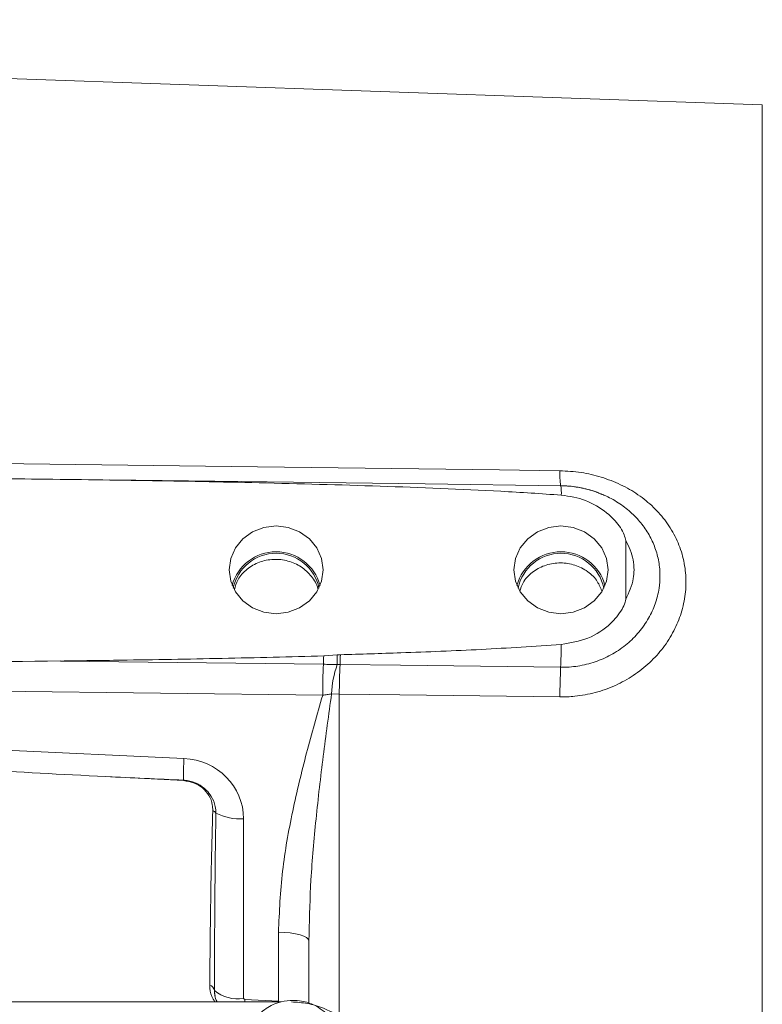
# Model space of a CAD drawing. Header units: inches. Extents: x 0.3 to 33.9, y 0.2 to 21.6.
# Tile 6 of 17: x 9.3 to 12.3, y 10.1 to 14. Entities that reach past the tile are written whole.
import ezdxf

# ---------------------------------------------------------------- set-up
doc = ezdxf.new("R2010")
doc.units = ezdxf.units.IN
doc.header["$MEASUREMENT"] = 0
doc.layers.add('SLD-0', color=7, linetype='Continuous', lineweight=15)
doc.styles.add('SLDTEXTSTYLE0', font='TXT', dxfattribs={"width": 0.75})
doc.dimstyles.new('SLDDIMSTYLE1', dxfattribs={"dimtxt": 0.25, "dimasz": 0.13, "dimexe": 0, "dimexo": 0.0625, "dimgap": 0.0625, "dimtad": 0, "dimtih": 1, "dimtoh": 1, "dimrnd": 1e-09, "dimzin": 12, "dimdsep": 46, "dimtxsty": 'SLDTEXTSTYLE0', "dimsah": 1, "dimcen": 0.09, "dimadec": 0, "dimazin": 3, "dimtfac": 1, "dimtofl": 0, "dimtmove": 0, "dimatfit": 3, "dimfxl": 1, "dimfrac": 2, "dimtolj": 1, "dimtzin": 12, "dimarcsym": 0})

# ---------------------------------------------------------------- blocks, each defined once
blk = doc.blocks.new('_D_8')
at = {"layer": 'SLD-0'}
for p, q in [((13.2862, 12.897), (13.2862, 15.0353)), ((10.5231, 14.9471), (10.4723, 14.9471)), ((10.4723, 14.9471), (10.4723, 14.5502)), ((11.4813, 14.9471), (11.5321, 14.9471)), ((11.5321, 14.9471), (11.5321, 14.5502)), ((8.7182, 14.9103), (10.3835, 14.9103)), ((13.2862, 14.9103), (11.6209, 14.9103)), ((10.4723, 14.5502), (10.5231, 14.5502)), ((11.5321, 14.5502), (11.4813, 14.5502))]:
    blk.add_line(p, q, dxfattribs=at)
for points in [[(8.7182, 14.9103), (8.8482, 14.8903), (8.8482, 14.9303)], [(13.2862, 14.9103), (13.1562, 14.9303), (13.1562, 14.8903)]]:
    blk.add_solid(points, dxfattribs=at)
at = {"layer": 'SLD-0', "char_height": 0.25, "attachment_point": 1, "style": 'SLDTEXTSTYLE0'}
for s, insert in [('4.57', (10.5774, 15.3202, -0.8581)), ('116.0', (10.5866, 14.8725, -0.8581))]:
    blk.add_mtext(s, dxfattribs=dict(at, insert=insert))
blk = doc.blocks.new('_D_9')
at = {"layer": 'SLD-0'}
for p, q in [((16.4518, 11.8892), (16.4518, 16.2164)), ((12.1059, 16.1282), (12.0551, 16.1282)), ((12.0551, 16.1282), (12.0551, 15.7313)), ((13.0641, 16.1282), (13.1149, 16.1282)), ((13.1149, 16.1282), (13.1149, 15.7313)), ((8.7182, 16.0914), (11.9663, 16.0914)), ((16.4518, 16.0914), (13.2036, 16.0914)), ((12.0551, 15.7313), (12.1059, 15.7313)), ((13.1149, 15.7313), (13.0641, 15.7313))]:
    blk.add_line(p, q, dxfattribs=at)
for points in [[(8.7182, 16.0914), (8.8482, 16.0714), (8.8482, 16.1114)], [(16.4518, 16.0914), (16.3218, 16.1114), (16.3218, 16.0714)]]:
    blk.add_solid(points, dxfattribs=at)
at = {"layer": 'SLD-0', "char_height": 0.25, "attachment_point": 1, "style": 'SLDTEXTSTYLE0'}
for s, insert in [('7.73', (12.1602, 16.5013, -0.8581)), ('196.4', (12.1694, 16.0536, -0.8581))]:
    blk.add_mtext(s, dxfattribs=dict(at, insert=insert))

msp = doc.modelspace()

# ---------------------------------------------------------------- linework, layer by layer
at = {"color": 7, "linetype": 'Continuous', "lineweight": 15}
for p, q in [((12.2668, 13.684), (8.7182, 13.8079)), ((11.725, 11.9556), (11.725, 11.7221)), ((10.527, 11.4972), (10.5802, 11.501)), ((10.5802, 11.501), (10.5932, 11.5019)), ((9.4825, 11.4771), (10.5257, 11.4641)), ((8.7182, 11.3635), (10.523, 11.3409)), ((10.5582, 11.3466), (10.5888, 11.3455)), ((9.9726, 11.0904), (8.7182, 11.1484)), ((9.6626, 11.0184), (9.9712, 11.0022)), ((10.209, 10.1382), (10.209, 10.8512)), ((10.3476, 10.4007), (10.3476, 10.1272)), ((10.4682, 10.3662), (10.4691, 10.3934)), ((10.4682, 10.1195), (10.4682, 10.3662)), ((10.3571, 10.124), (7.0358, 10.124)), ((10.0955, 10.1552), (10.0964, 10.149)), ((10.2138, 10.1334), (10.209, 10.1382)), ((10.3476, 10.1272), (10.2138, 10.1334))]:
    msp.add_line(p, q, dxfattribs=at)
at = {"color": 8, "linetype": 'Continuous', "lineweight": 15}
for p, q in [((12.2668, 13.684), (12.2668, 10.7279)), ((10.5888, 10.062), (10.5888, 11.3455)), ((12.2668, 10.7279), (12.2668, 7.7719)), ((10.2138, 10.1334), (10.2135, 10.124)), ((10.3476, 10.1272), (10.3474, 10.124))]:
    msp.add_line(p, q, dxfattribs=at)
at = {"color": 7, "linetype": 'Continuous', "lineweight": 15, "flags": 128}
for points in [[(11.464, 12.2321), (11.2242, 12.2352), (10.2648, 12.2476), (8.7182, 12.2674)], [(11.4671, 12.1729), (10.93, 12.1797), (9.6775, 12.1955)], [(10.3382, 11.6646), (10.3865, 11.6705), (10.4316, 11.6879), (10.4702, 11.7156), (10.4999, 11.7517), (10.5186, 11.7938), (10.5249, 11.8389), (10.5186, 11.884), (10.4999, 11.926), (10.4702, 11.9621), (10.4316, 11.9898), (10.3865, 12.0073), (10.3382, 12.0132), (10.2899, 12.0073), (10.2449, 11.9898), (10.2062, 11.9621), (10.1765, 11.926), (10.1579, 11.884), (10.1515, 11.8389), (10.1579, 11.7938), (10.1765, 11.7517), (10.2062, 11.7156), (10.2449, 11.6879), (10.2899, 11.6705), (10.3382, 11.6646)], [(11.4682, 11.6646), (11.5165, 11.6705), (11.5616, 11.6879), (11.6002, 11.7156), (11.6299, 11.7517), (11.6486, 11.7938), (11.6549, 11.8389), (11.6486, 11.884), (11.6299, 11.926), (11.6002, 11.9621), (11.5616, 11.9898), (11.5165, 12.0073), (11.4682, 12.0132), (11.4199, 12.0073), (11.3749, 11.9898), (11.3362, 11.9621), (11.3065, 11.926), (11.2879, 11.884), (11.2815, 11.8389), (11.2879, 11.7938), (11.3065, 11.7517), (11.3362, 11.7156), (11.3749, 11.6879), (11.4199, 11.6705), (11.4682, 11.6646)], [(10.5917, 11.4631), (10.8316, 11.4601), (11.4669, 11.4521)], [(10.5888, 11.3455), (10.8287, 11.3425), (11.464, 11.3346)], [(10.3476, 10.4007), (10.3713, 10.3998), (10.3941, 10.3977), (10.4149, 10.3944), (10.4331, 10.3902), (10.448, 10.385), (10.4591, 10.3791), (10.4659, 10.3728), (10.4682, 10.3662)]]:
    msp.add_lwpolyline(points, dxfattribs=at)
at = {"color": 8, "linetype": 'Continuous', "lineweight": 15}
for centre, radius, start, end in [((11.7875, 12.2168), 0.3238, 177.2845, 187.8448), ((11.3021, 12.1436), 0.1676, 357.0884, 10.0724)]:
    msp.add_arc(centre, radius, start, end, dxfattribs=at)
at = {"color": 7, "linetype": 'Continuous', "lineweight": 15}
for centre, radius, start, end in [((10.3382, 11.7296), 0.181, 15.2306, 164.7694), ((10.3382, 11.7311), 0.1737, 11.8445, 168.1555), ((11.4682, 11.7296), 0.181, 15.2306, 164.7694), ((11.4682, 11.7311), 0.1737, 11.8445, 168.1555), ((8.9707, 11.5682), 2.4988, 357.3386, 359.4154), ((8.7849, 11.5475), 1.7428, 357.2549, 358.3457), ((9.7044, 11.468), 0.8764, 359.6623, 2.1533), ((8.8853, 11.5485), 1.7085, 357.1365, 358.437), ((13.4544, 11.3376), 2.9314, 177.527, 179.9356), ((10.9192, 11.3367), 0.3611, 159.5594, 178.4386), ((13.3542, 11.337), 2.7654, 177.3867, 179.8235), ((14.2234, 11.326), 2.7594, 177.3807, 179.8217), ((11.0249, 11.028), 1.0542, 176.6087, 181.305), ((9.9548, 11.0016), 0.0164, 2.111, 8.4147), ((10.0602, 10.8367), 0.054, 43.3776, 60.3965), ((10.1951, 11.0609), 0.2102, 242.9163, 273.8074), ((10.0623, 10.1614), 0.0321, 15.2537, 66.7496), ((10.1849, 10.2776), 0.1414, 229.6465, 279.8159)]:
    msp.add_arc(centre, radius, start, end, dxfattribs=at)
for centre, major_axis, ratio, start_param, end_param in [((10.6738, 11.3721), (3.4254, 0), 0.032706, 1.926023, 2.17838), ((11.0552, 11.0736), (3.1511, -0.1027), 0.035536, 3.878034, 4.255791), ((9.964, 10.8543), (0.2415, -0.0428), 0.962793, 0.168803, 1.704693), ((42.9451, 9.5984), (75.3191, -3.441), 0.001485, 4.254756, 4.259315), ((10.2132, 9.9614), (-0.0043, 2.6055), 0.046027, 1.212987, 1.490656)]:
    msp.add_ellipse(centre, major_axis=major_axis, ratio=ratio, start_param=start_param, end_param=end_param, dxfattribs=at)
for points, knots in [([(11.464, 11.3346), (11.4739, 11.3347), (11.4936, 11.3347), (11.5407, 11.3383), (11.6056, 11.35), (11.6841, 11.3779), (11.7572, 11.4183), (11.8211, 11.4688), (11.8754, 11.5289), (11.9175, 11.5953), (11.9473, 11.6675), (11.9634, 11.7421), (11.9655, 11.8183), (11.9533, 11.8928), (11.9271, 11.9644), (11.8879, 12.03), (11.8366, 12.0888), (11.7755, 12.1385), (11.7053, 12.1789), (11.6291, 12.2083), (11.5478, 12.2276), (11.4922, 12.2306), (11.464, 12.2321)], [0, 0, 0, 0, 0.0191636, 0.0383909, 0.0921782, 0.1474506, 0.2008183, 0.2556938, 0.3079923, 0.3618137, 0.4133907, 0.4665477, 0.5182761, 0.5716492, 0.6239142, 0.6778033, 0.7303654, 0.7844485, 0.8373932, 0.8917939, 0.9451748, 1, 1, 1, 1]), ([(8.7183, 12.209), (8.7925, 12.2077), (9.0092, 12.2037), (9.2259, 12.2011), (9.3684, 12.1993)], [0, 0, 0, 0, 0.342434, 1, 1, 1, 1]), ([(11.4695, 12.1351), (11.4296, 12.138), (11.3498, 12.1439), (11.1102, 12.1576), (10.7504, 12.172), (10.2802, 12.1847), (9.8195, 12.1937), (9.5188, 12.1975), (9.3684, 12.1993)], [0, 0, 0, 0, 0.0570781, 0.1141682, 0.342489, 0.5708809, 0.7854356, 1, 1, 1, 1]), ([(11.6124, 12.1461), (11.6109, 12.1467), (11.5991, 12.1515), (11.5779, 12.1575), (11.5404, 12.1664), (11.5038, 12.1716), (11.4762, 12.1725), (11.4669, 12.1728)], [0, 0, 0, 0, 0.032995, 0.260215, 0.442992, 0.812749, 1, 1, 1, 1]), ([(11.6296, 12.1384), (11.6246, 12.1408), (11.5997, 12.1527), (11.5503, 12.1643), (11.5005, 12.1731), (11.4725, 12.1719), (11.4671, 12.1717)], [0, 0, 0, 0, 0.0997711, 0.4977613, 0.9035401, 1, 1, 1, 1]), ([(11.725, 11.9556), (11.7233, 11.9629), (11.7165, 11.9916), (11.6792, 12.042), (11.6121, 12.0966), (11.535, 12.127), (11.486, 12.133), (11.4695, 12.1351)], [0, 0, 0, 0, 0.070467, 0.277117, 0.56329, 0.852377, 1, 1, 1, 1]), ([(11.725, 11.9556), (11.7316, 11.9432), (11.7508, 11.9066), (11.7598, 11.8538), (11.7552, 11.7863), (11.7376, 11.7489), (11.725, 11.7221)], [0, 0, 0, 0, 0.169371, 0.500138, 0.642092, 1, 1, 1, 1]), ([(10.5035, 11.7631), (10.5035, 11.7636), (10.5013, 11.7818), (10.4795, 11.8143), (10.4395, 11.8531), (10.3859, 11.8768), (10.3276, 11.8833), (10.2703, 11.8719), (10.2211, 11.8436), (10.1856, 11.805), (10.1765, 11.7741), (10.1725, 11.7606)], [0, 0, 0, 0, 0.003081, 0.13109, 0.259145, 0.387161, 0.515039, 0.64293, 0.771116, 0.899571, 1, 1, 1, 1]), ([(11.6295, 11.7573), (11.6236, 11.7712), (11.6105, 11.8018), (11.5701, 11.838), (11.5176, 11.8623), (11.4592, 11.8692), (11.4017, 11.8583), (11.3523, 11.8303), (11.3178, 11.7941), (11.3089, 11.7656), (11.3054, 11.7544)], [0, 0, 0, 0, 0.110539, 0.244207, 0.37784, 0.511323, 0.644808, 0.778602, 0.912691, 1, 1, 1, 1]), ([(11.4695, 11.5427), (11.5056, 11.5489), (11.5776, 11.5613), (11.6608, 11.6158), (11.7044, 11.6699), (11.722, 11.7044), (11.7243, 11.718), (11.725, 11.7221)], [0, 0, 0, 0, 0.322606, 0.642639, 0.869131, 0.960935, 1, 1, 1, 1]), ([(10.5932, 11.5019), (10.6732, 11.5044), (10.8593, 11.5103), (11.1515, 11.5216), (11.3635, 11.5357), (11.4695, 11.5427)], [0, 0, 0, 0, 0.2735335, 0.6367024, 1, 1, 1, 1]), ([(9.4825, 11.4771), (9.5625, 11.4782), (9.7766, 11.4809), (10.0577, 11.4859), (10.3259, 11.4918), (10.46, 11.4954), (10.527, 11.4972)], [0, 0, 0, 0, 0.229719, 0.614851, 0.807424, 1, 1, 1, 1]), ([(10.5257, 11.4641), (10.5349, 11.4639), (10.5534, 11.4637), (10.5717, 11.4631), (10.5808, 11.4629)], [0, 0, 0, 0, 0.498553, 1, 1, 1, 1]), ([(10.5808, 11.4629), (10.5824, 11.4629), (10.5861, 11.4631), (10.5897, 11.4631), (10.5917, 11.4631)], [0, 0, 0, 0, 0.44896, 1, 1, 1, 1]), ([(10.523, 11.3409), (10.501, 11.2648), (10.4571, 11.1125), (10.4018, 10.8802), (10.3582, 10.643), (10.3511, 10.4817), (10.3476, 10.4007)], [0, 0, 0, 0, 0.2475226, 0.4953545, 0.7466444, 1, 1, 1, 1]), ([(10.523, 11.3409), (10.5289, 11.342), (10.5407, 11.3444), (10.5524, 11.3458), (10.5582, 11.3466)], [0, 0, 0, 0, 0.4965896, 1, 1, 1, 1]), ([(10.0994, 10.8738), (10.0989, 10.8825), (10.0975, 10.9055), (10.0843, 10.9373), (10.0601, 10.9681), (10.0278, 10.9914), (9.9952, 11.0021), (9.9758, 11.0037), (9.971, 11.004)], [0, 0, 0, 0, 0.133792, 0.349994, 0.507744, 0.714733, 0.929626, 1, 1, 1, 1]), ([(9.9712, 11.0022), (9.9847, 11.0002), (10.0119, 10.9962), (10.0472, 10.9747), (10.0732, 10.9443), (10.0859, 10.912), (10.0866, 10.8913), (10.0868, 10.8836)], [0, 0, 0, 0, 0.215697, 0.431707, 0.649625, 0.869325, 1, 1, 1, 1]), ([(10.0868, 10.8836), (10.0849, 10.8165), (10.0783, 10.5856), (10.0764, 10.3547), (10.075, 10.1909)], [0, 0, 0, 0, 0.290691, 1, 1, 1, 1]), ([(10.075, 10.1909), (10.076, 10.175), (10.0775, 10.151), (10.091, 10.1309), (10.0955, 10.124)], [0, 0, 0, 0, 0.66017, 1, 1, 1, 1]), ([(10.0948, 10.1555), (10.0944, 10.1565), (10.093, 10.1612), (10.0932, 10.166), (10.0933, 10.1698)], [0, 0, 0, 0, 0.225615, 1, 1, 1, 1]), ([(10.1048, 10.124), (10.1034, 10.1263), (10.097, 10.1364), (10.0958, 10.1472), (10.0948, 10.1555)], [0, 0, 0, 0, 0.228908, 1, 1, 1, 1]), ([(10.4052, 10.1301), (10.3895, 10.129), (10.3674, 10.1276), (10.3363, 10.1181), (10.3111, 10.1068), (10.2837, 10.0885), (10.2589, 10.0642), (10.2386, 10.0339), (10.2243, 9.9996), (10.222, 9.9751), (10.2209, 9.9632)], [0, 0, 0, 0, 0.168049, 0.235611, 0.347853, 0.465065, 0.591736, 0.725673, 0.866732, 1, 1, 1, 1]), ([(10.6348, 10.0224), (10.6187, 10.0379), (10.5867, 10.0689), (10.5273, 10.1005), (10.4642, 10.1204), (10.4209, 10.1227), (10.3996, 10.1238)], [0, 0, 0, 0, 0.256761, 0.510731, 0.759485, 1, 1, 1, 1]), ([(10.5899, 9.9541), (10.5892, 9.9674), (10.5878, 9.9941), (10.5731, 10.0319), (10.5509, 10.0654), (10.5225, 10.0921), (10.4935, 10.1099), (10.4657, 10.1211), (10.4373, 10.1285), (10.4166, 10.1295), (10.4052, 10.1301)], [0, 0, 0, 0, 0.143024, 0.287956, 0.431246, 0.570173, 0.697274, 0.786353, 0.881926, 1, 1, 1, 1])]:
    msp.add_open_spline(points, degree=3, knots=knots, dxfattribs=at)
at = {"color": 8, "linetype": 'Continuous', "lineweight": 15}
for points, knots in [([(11.4669, 11.4521), (11.4696, 11.4521), (11.4838, 11.452), (11.5095, 11.4533), (11.544, 11.458), (11.5784, 11.4656), (11.6118, 11.4762), (11.6437, 11.4894), (11.6741, 11.5052), (11.7034, 11.5237), (11.7306, 11.5445), (11.7555, 11.5672), (11.7781, 11.5918), (11.7985, 11.6185), (11.8161, 11.6464), (11.8307, 11.675), (11.8425, 11.7042), (11.8516, 11.7345), (11.8589, 11.7715), (11.8617, 11.8079), (11.8597, 11.8526), (11.8531, 11.8902), (11.8417, 11.9265), (11.8272, 11.9615), (11.8084, 11.9947), (11.7853, 12.0256), (11.7659, 12.0477), (11.7444, 12.0684), (11.721, 12.0878), (11.6955, 12.1057), (11.668, 12.1217), (11.646, 12.1329), (11.633, 12.138), (11.63, 12.1391)], [0, 0, 0, 0, 0.00766, 0.04027, 0.073128, 0.106774, 0.140693, 0.173086, 0.205723, 0.239135, 0.272817, 0.304934, 0.337293, 0.370432, 0.403844, 0.434766, 0.465917, 0.497802, 0.529944, 0.57962, 0.608154, 0.666132, 0.695638, 0.723859, 0.781145, 0.810264, 0.839436, 0.86879, 0.898716, 0.928835, 0.959776, 0.99093, 1, 1, 1, 1]), ([(10.4691, 10.3934), (10.4708, 10.4651), (10.4744, 10.6179), (10.4959, 10.8534), (10.5241, 11.0999), (10.5468, 11.2643), (10.5582, 11.3466)], [0, 0, 0, 0, 0.222348, 0.473879, 0.736659, 1, 1, 1, 1])]:
    msp.add_open_spline(points, degree=3, knots=knots, dxfattribs=at)

# ---------------------------------------------------------------- dimensions: what is measured, and where the dimension line sits
at = {"layer": 'SLD-0'}
for base, p2, picture, middle in [((13.2862, 14.9103), (13.2862, 12.847), '_D_8', (11.0022, 14.9103)), ((16.4518, 16.0914), (16.4518, 11.8392), '_D_9', (12.585, 16.0914))]:
    dim = msp.add_linear_dim(base=base, p1=(8.7182, 17.5257), p2=p2, dimstyle='SLDDIMSTYLE1', dxfattribs=at)
    dim.commit()
    dim.dimension.update_dxf_attribs({"geometry": picture, "text_midpoint": middle, "dimtype": 160})

doc.saveas('drawing.dxf')
